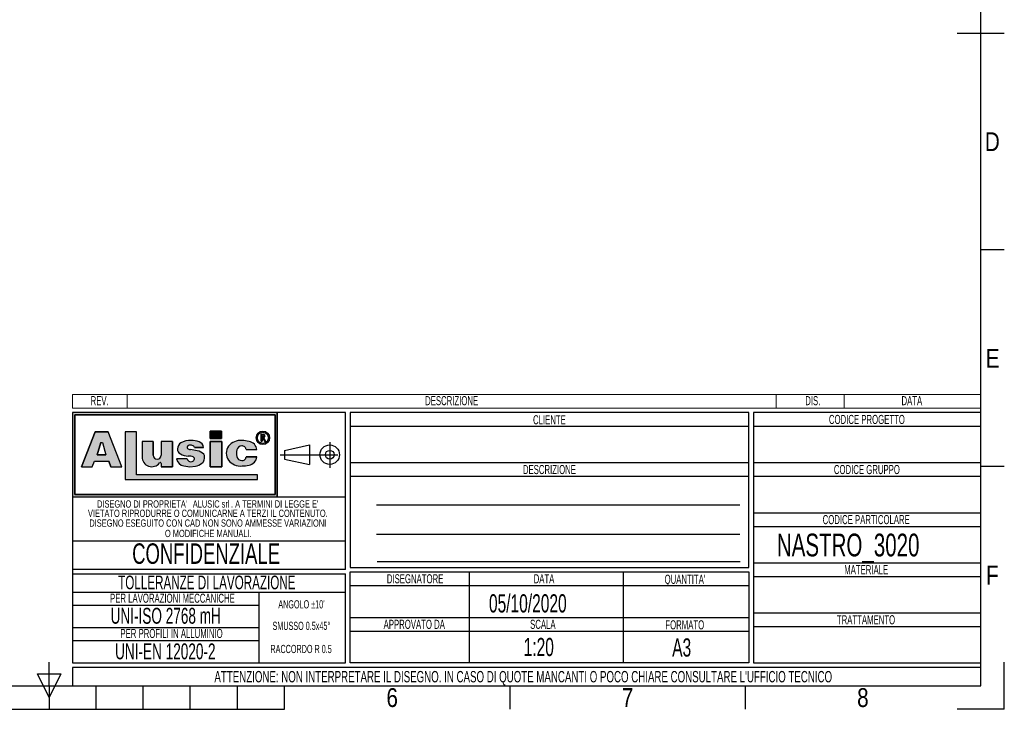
# Model space of a CAD drawing. Header units: millimetres. Extents: x 0 to 420, y 0 to 297.
# Tile 46 of 79: x 204 to 420, y 0 to 151. Entities that reach past the tile are written whole.
import ezdxf
from ezdxf.enums import TextEntityAlignment as Align

# ---------------------------------------------------------------- set-up
doc = ezdxf.new("R2010")
doc.units = ezdxf.units.MM
doc.linetypes.add('CENTERX2', pattern=[20.319999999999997, 12.7, -2.54, 2.54, -2.54])
doc.layers.add('CARTIGLIO', color=140, linetype='Continuous')
doc.styles.add('SLDTEXTSTYLE0', font='TXT', dxfattribs={"width": 0.6382978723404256})
doc.styles.add('SLDTEXTSTYLE1', font='TXT', dxfattribs={"width": 0.675})
doc.styles.add('SLDTEXTSTYLE2', font='TXT', dxfattribs={"width": 0.8214676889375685})

# ---------------------------------------------------------------- blocks, each defined once
blk = doc.blocks.new('SW_NOTE_0')
at = {"layer": 'CARTIGLIO', "color": 0, "insert": (1.968085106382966, 2.578135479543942), "char_height": 2, "attachment_point": 2, "style": 'SLDTEXTSTYLE0'}
blk.add_mtext('DIS.', dxfattribs=at)
blk = doc.blocks.new('SW_NOTE_0_1')
at = {"layer": 'CARTIGLIO', "color": 0, "insert": (7.101063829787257, 2.578135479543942), "char_height": 2, "attachment_point": 2, "style": 'SLDTEXTSTYLE0'}
blk.add_mtext('DESCRIZIONE', dxfattribs=at)
blk = doc.blocks.new('SW_NOTE_0_2')
at = {"layer": 'CARTIGLIO', "color": 0, "insert": (2.845744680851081, 2.578135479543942), "char_height": 2, "attachment_point": 2, "style": 'SLDTEXTSTYLE0'}
blk.add_mtext('DATA', dxfattribs=at)
blk = doc.blocks.new('SW_NOTE_0_3')
at = {"layer": 'CARTIGLIO', "color": 0, "insert": (2.34042553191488, 2.578135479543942), "char_height": 2, "attachment_point": 2, "style": 'SLDTEXTSTYLE0'}
blk.add_mtext('REV.', dxfattribs=at)
blk = doc.blocks.new('SW_NOTE_0_4')
at = {"layer": 'CARTIGLIO', "color": 0, "insert": (14.05585106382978, 4.511737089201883), "char_height": 3.5, "attachment_point": 2, "style": 'SLDTEXTSTYLE0'}
blk.add_mtext('UNI-EN 12020-2', dxfattribs=at)
blk = doc.blocks.new('SW_NOTE_0_5')
at = {"layer": 'CARTIGLIO', "color": 0, "insert": (13.85638297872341, 2.578135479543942), "char_height": 2, "attachment_point": 2, "style": 'SLDTEXTSTYLE0'}
blk.add_mtext('PER PROFILI IN ALLUMINIO', dxfattribs=at)
blk = doc.blocks.new('SW_NOTE_0_6')
at = {"layer": 'CARTIGLIO', "color": 0, "insert": (15.68484042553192, 4.511737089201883), "char_height": 3.5, "attachment_point": 2, "style": 'SLDTEXTSTYLE0'}
blk.add_mtext('UNI-ISO 2768 mH', dxfattribs=at)
blk = doc.blocks.new('SW_NOTE_0_7')
at = {"layer": 'CARTIGLIO', "color": 0, "insert": (18.30319148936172, 2.578135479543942), "char_height": 2, "attachment_point": 2, "style": 'SLDTEXTSTYLE0'}
blk.add_mtext('PER LAVORAZIONI MECCANICHE', dxfattribs=at)
blk = doc.blocks.new('SW_NOTE_0_8')
at = {"layer": 'CARTIGLIO', "color": 0, "insert": (8.569148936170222, 2.320321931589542), "char_height": 1.8, "attachment_point": 2, "style": 'SLDTEXTSTYLE0'}
blk.add_mtext('RACCORDO R 0.5', dxfattribs=at)
blk = doc.blocks.new('SW_NOTE_0_9')
at = {"layer": 'CARTIGLIO', "color": 0, "char_height": 1.6, "attachment_point": 2, "style": 'SLDTEXTSTYLE0'}
for s, insert in [('ALUSIC srl', (25.45120500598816, 2.062508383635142)), ("DISEGNO DI PROPRIETA'", (10.27659574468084, 2.062508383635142)), (". A TERMINI DI LEGGE E'", (39.41078027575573, 2.062508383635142))]:
    blk.add_mtext(s, dxfattribs=dict(at, insert=insert))
blk = doc.blocks.new('SW_NOTE_0_10')
at = {"layer": 'CARTIGLIO', "color": 0, "insert": (10.40425531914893, 2.062508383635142), "char_height": 1.6, "attachment_point": 2, "style": 'SLDTEXTSTYLE0'}
blk.add_mtext('O MODIFICHE MANUALI.', dxfattribs=at)
blk = doc.blocks.new('SW_NOTE_0_11')
at = {"layer": 'CARTIGLIO', "color": 0, "insert": (7.587765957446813, 2.320321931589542), "char_height": 1.8, "attachment_point": 2, "style": 'SLDTEXTSTYLE0'}
blk.add_mtext('SMUSSO 0.5x45°', dxfattribs=at)
blk = doc.blocks.new('SW_NOTE_0_12')
at = {"layer": 'CARTIGLIO', "color": 0, "insert": (27.3404255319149, 2.062508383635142), "char_height": 1.6, "attachment_point": 2, "style": 'SLDTEXTSTYLE0'}
blk.add_mtext('VIETATO RIPRODURRE O COMUNICARNE A TERZI IL CONTENUTO.', dxfattribs=at)
blk = doc.blocks.new('SW_NOTE_0_13')
at = {"layer": 'CARTIGLIO', "color": 0, "insert": (28.04255319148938, 2.062508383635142), "char_height": 1.6, "attachment_point": 2, "style": 'SLDTEXTSTYLE0'}
blk.add_mtext('DISEGNO ESEGUITO CON CAD NON SONO AMMESSE VARIAZIONI', dxfattribs=at)
blk = doc.blocks.new('SW_NOTE_0_14')
at = {"layer": 'CARTIGLIO', "color": 0, "insert": (21.07265624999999, 5.800804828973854), "char_height": 4.500000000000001, "attachment_point": 2, "style": 'SLDTEXTSTYLE1'}
blk.add_mtext('CONFIDENZIALE', dxfattribs=at)
blk = doc.blocks.new('SW_NOTE_0_15')
at = {"layer": 'CARTIGLIO', "color": 0, "insert": (23.93617021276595, 3.867203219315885), "char_height": 3, "attachment_point": 2, "style": 'SLDTEXTSTYLE0'}
blk.add_mtext('TOLLERANZE DI LAVORAZIONE', dxfattribs=at)
blk = doc.blocks.new('SW_NOTE_0_16')
at = {"layer": 'CARTIGLIO', "color": 0, "insert": (6.67819148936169, 2.320321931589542), "char_height": 1.8, "attachment_point": 2, "style": 'SLDTEXTSTYLE0'}
blk.add_mtext("ANGOLO ±10'", dxfattribs=at)
blk = doc.blocks.new('SW_NOTE_0_17')
at = {"layer": 'CARTIGLIO', "color": 0, "insert": (10.69148936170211, 2.578135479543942), "char_height": 2, "attachment_point": 2, "style": 'SLDTEXTSTYLE0'}
blk.add_mtext('CODICE PROGETTO', dxfattribs=at)
blk = doc.blocks.new('SW_NOTE_0_18')
at = {"layer": 'CARTIGLIO', "color": 0, "insert": (9.547872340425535, 2.578135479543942), "char_height": 2, "attachment_point": 2, "style": 'SLDTEXTSTYLE0'}
blk.add_mtext('CODICE GRUPPO', dxfattribs=at)
blk = doc.blocks.new('SW_NOTE_0_19')
at = {"layer": 'CARTIGLIO', "color": 0, "insert": (12.15425531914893, 2.578135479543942), "char_height": 2, "attachment_point": 2, "style": 'SLDTEXTSTYLE0'}
blk.add_mtext('CODICE PARTICOLARE', dxfattribs=at)
blk = doc.blocks.new('SW_NOTE_0_20')
at = {"layer": 'CARTIGLIO', "color": 0, "insert": (5.691489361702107, 2.578135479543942), "char_height": 2, "attachment_point": 2, "style": 'SLDTEXTSTYLE0'}
blk.add_mtext('MATERIALE', dxfattribs=at)
blk = doc.blocks.new('SW_NOTE_0_21')
at = {"layer": 'CARTIGLIO', "color": 0, "insert": (4.228723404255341, 2.578135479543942), "char_height": 2, "attachment_point": 2, "style": 'SLDTEXTSTYLE0'}
blk.add_mtext('CLIENTE', dxfattribs=at)
blk = doc.blocks.new('SW_NOTE_0_22')
at = {"layer": 'CARTIGLIO', "color": 0, "insert": (7.101063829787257, 2.578135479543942), "char_height": 2, "attachment_point": 2, "style": 'SLDTEXTSTYLE0'}
blk.add_mtext('DESCRIZIONE', dxfattribs=at)
blk = doc.blocks.new('SW_NOTE_0_23')
at = {"layer": 'CARTIGLIO', "color": 0, "insert": (5.558510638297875, 2.578135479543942), "char_height": 2, "attachment_point": 2, "style": 'SLDTEXTSTYLE0'}
blk.add_mtext("QUANTITA'", dxfattribs=at)
blk = doc.blocks.new('SW_NOTE_0_24')
at = {"layer": 'CARTIGLIO', "color": 0, "insert": (2.845744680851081, 2.578135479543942), "char_height": 2, "attachment_point": 2, "style": 'SLDTEXTSTYLE0'}
blk.add_mtext('DATA', dxfattribs=at)
blk = doc.blocks.new('SW_NOTE_0_25')
at = {"layer": 'CARTIGLIO', "color": 0, "insert": (7.606382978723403, 2.578135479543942), "char_height": 2, "attachment_point": 2, "style": 'SLDTEXTSTYLE0'}
blk.add_mtext('DISEGNATORE', dxfattribs=at)
blk = doc.blocks.new('SW_NOTE_0_26')
at = {"layer": 'CARTIGLIO', "color": 0, "insert": (5.398936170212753, 2.578135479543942), "char_height": 2, "attachment_point": 2, "style": 'SLDTEXTSTYLE0'}
blk.add_mtext('FORMATO', dxfattribs=at)
blk = doc.blocks.new('SW_NOTE_0_27')
at = {"layer": 'CARTIGLIO', "color": 0, "insert": (8.670212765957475, 2.578135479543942), "char_height": 2, "attachment_point": 2, "style": 'SLDTEXTSTYLE0'}
blk.add_mtext('APPROVATO DA', dxfattribs=at)
blk = doc.blocks.new('SW_NOTE_0_28')
at = {"layer": 'CARTIGLIO', "color": 0, "insert": (3.510638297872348, 2.578135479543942), "char_height": 2, "attachment_point": 2, "style": 'SLDTEXTSTYLE0'}
blk.add_mtext('SCALA', dxfattribs=at)
blk = doc.blocks.new('SW_NOTE_0_29')
at = {"layer": 'CARTIGLIO', "color": 0, "insert": (85.40558510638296, 3.222669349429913), "char_height": 2.5, "attachment_point": 2, "style": 'SLDTEXTSTYLE0'}
blk.add_mtext("ATTENZIONE: NON INTERPRETARE IL DISEGNO. IN CASO DI QUOTE MANCANTI O POCO CHIARE CONSULTARE L'UFFICIO TECNICO", dxfattribs=at)
blk = doc.blocks.new('SW_NOTE_0_30')
at = {"layer": 'CARTIGLIO', "color": 0, "insert": (7.526595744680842, 2.578135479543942), "char_height": 2, "attachment_point": 2, "style": 'SLDTEXTSTYLE0'}
blk.add_mtext('TRATTAMENTO', dxfattribs=at)
blk = doc.blocks.new('Cartiglio ALUSIC particolari STD')
at = {"layer": 'CARTIGLIO'}
h = blk.add_hatch(color=256, dxfattribs=at)
h.paths.add_polyline_path([(175.6752307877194, 247.7132947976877), (175.6752307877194, 229.2132947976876), (220.6752307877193, 229.2132947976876), (220.6752307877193, 247.7132947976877)], flags=0)
h.paths.add_polyline_path([(176.1752307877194, 229.7132947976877), (176.1752307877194, 247.2132947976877), (220.1752307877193, 247.2132947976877), (220.1752307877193, 229.7132947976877)], flags=0)
h = blk.add_hatch(color=256, dxfattribs=at)
h.paths.add_polyline_path([(179.9963944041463, 235.8207167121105), (180.465276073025, 237.0349162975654), (183.6345063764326, 237.0349162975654), (184.103388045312, 235.8207167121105), (186.455199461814, 235.8207167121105), (183.4874420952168, 243.5059174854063), (180.6123403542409, 243.5059174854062), (177.6445829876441, 235.8207167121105)], flags=0)
h.paths.add_polyline_path([(181.1002992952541, 238.4359343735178), (181.8750070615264, 241.1689926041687), (182.2247753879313, 241.1689926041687), (182.9994831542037, 238.4359343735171)], flags=0)
for points in [[(189.726070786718, 243.5099477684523), (187.2568362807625, 243.5099477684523), (187.2568362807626, 232.9839336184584), (216.346566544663, 232.9839336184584), (216.346566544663, 234.0739837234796), (189.726070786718, 234.0739837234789)], [(205.9157645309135, 243.6451419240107), (205.9157645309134, 242.0388308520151), (208.4026610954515, 242.0388308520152), (208.4026610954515, 243.6451419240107)], [(208.4880238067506, 241.3950893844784), (205.9157645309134, 241.3950893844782), (205.9157645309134, 235.8207167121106), (208.4880238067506, 235.8207167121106)]]:
    blk.add_hatch(color=256, dxfattribs=at).paths.add_polyline_path(points, flags=0)
h = blk.add_hatch(color=256, dxfattribs=at)
edge = h.paths.add_edge_path(flags=0)
edge.add_arc((217.4963133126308, 242.1652733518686), 1.479868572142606, 0, 360)
edge = h.paths.add_edge_path(flags=0)
edge.add_arc((217.4963133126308, 242.1652733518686), 1.214864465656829, 0, 360)
h = blk.add_hatch(color=256, dxfattribs=at)
edge = h.paths.add_edge_path(flags=0)
edge.add_arc((217.5944506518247, 242.5818626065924), 0.3723980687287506, 277.1406326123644, 450.0000000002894)
edge.add_line((217.5944506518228, 242.9542606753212), (217.1543350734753, 242.9542606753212))
edge.add_line((217.1543350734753, 242.9542606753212), (217.1543350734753, 241.4023140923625))
edge.add_line((217.1543350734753, 241.4023140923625), (217.3097420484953, 241.4023140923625))
edge.add_line((217.3097420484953, 241.4023140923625), (217.3097420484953, 242.2094645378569))
edge.add_line((217.3097420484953, 242.2094645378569), (217.4681345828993, 242.2094645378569))
edge.add_line((217.4681345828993, 242.2094645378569), (217.8753428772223, 241.4023140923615))
edge.add_line((217.8753428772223, 241.4023140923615), (218.0494071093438, 241.4023140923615))
edge.add_line((218.0494071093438, 241.4023140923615), (217.6407416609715, 242.212352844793))
edge = h.paths.add_edge_path(flags=0)
edge.add_line((217.3097420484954, 242.7988537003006), (217.5944506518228, 242.7988537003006))
edge.add_arc((217.5944506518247, 242.5818626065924), 0.2169910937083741, -90.00000000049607, 90.00000000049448, ccw=False)
edge.add_line((217.5944506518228, 242.3648715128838), (217.3097420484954, 242.3648715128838))
edge.add_line((217.3097420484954, 242.3648715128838), (217.3097420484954, 242.7988537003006))
h = blk.add_hatch(color=256, dxfattribs=at)
edge = h.paths.add_edge_path(flags=0)
edge.add_arc((194.2619790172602, 238.3328699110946), 0.8721260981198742, 180, 360, ccw=False)
edge.add_line((193.3898529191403, 238.3328699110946), (193.3898529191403, 241.3950893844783))
edge.add_line((193.3898529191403, 241.3950893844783), (190.9285191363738, 241.3950893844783))
edge.add_line((190.9285191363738, 241.3950893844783), (190.9285191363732, 237.9783312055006))
edge.add_arc((193.0861336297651, 237.9783312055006), 2.157614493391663, 180, 321.9680973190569)
edge.add_arc((194.9391651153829, 236.5289220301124), 0.1949400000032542, 3.751097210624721e-10, 141.9680973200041, ccw=False)
edge.add_line((195.1341051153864, 236.5289220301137), (195.1341051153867, 235.8207167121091))
edge.add_line((195.1341051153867, 235.8207167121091), (197.6148195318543, 235.8207167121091))
edge.add_line((197.6148195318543, 235.8207167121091), (197.6148195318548, 241.3950893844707))
edge.add_line((197.6148195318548, 241.3950893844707), (195.1341051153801, 241.3950893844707))
edge.add_line((195.1341051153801, 241.3950893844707), (195.1341051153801, 238.3328699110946))
h = blk.add_hatch(color=256, dxfattribs=at)
edge = h.paths.add_edge_path(flags=0)
edge.add_line((201.4260816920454, 235.8017439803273), (202.6657446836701, 235.9456470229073))
edge.add_arc((202.329266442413, 238.631519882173), 2.706867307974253, 277.1406456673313, 311.0032214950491)
edge.add_arc((203.4500368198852, 237.5679483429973), 1.178212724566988, 303.7868133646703, 347.8980612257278)
edge.add_arc((202.7591436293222, 237.8600682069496), 1.920162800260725, 343.693523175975, 381.4193527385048)
edge.add_arc((202.6211329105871, 236.5671389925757), 2.77207698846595, 46.00269433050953, 81.2509677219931)
edge.add_arc((194.8645641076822, 197.2610710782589), 42.83386613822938, 78.993004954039, 81.01866969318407)
edge.add_arc((201.791685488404, 241.2254031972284), 1.672976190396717, 238.7770991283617, 261.74465207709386, ccw=False)
edge.add_arc((201.2153024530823, 240.0677304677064), 0.3988810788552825, 114.64010585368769, 223.1865854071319, ccw=False)
edge.add_arc((201.6334056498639, 239.1857459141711), 1.374925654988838, 90.51660503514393, 115.1534325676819, ccw=False)
edge.add_arc((201.6831021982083, 239.5760411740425), 0.986530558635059, 50.694882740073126, 93.60864602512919, ccw=False)
edge.add_arc((201.9697940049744, 239.9445101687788), 0.519939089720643, 14.547573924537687, 49.4198797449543, ccw=False)
edge.add_line((202.4730635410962, 240.0751104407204), (204.4675927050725, 240.0751104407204))
edge.add_arc((203.0576035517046, 239.9357336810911), 1.416861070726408, 5.64532107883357, 71.38339334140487)
edge.add_arc((201.7960014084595, 236.355567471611), 5.212710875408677, 70.80435731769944, 90.86664277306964)
edge.add_arc((201.3918249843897, 237.7332340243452), 3.848224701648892, 85.15036290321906, 119.91204055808)
edge.add_arc((200.4630711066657, 239.596929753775), 1.774008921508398, 123.9309471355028, 174.9914571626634)
edge.add_arc((199.7112523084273, 239.6370426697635), 1.021881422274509, 173.5516105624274, 249.3813116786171)
edge.add_arc((201.1522143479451, 241.6000363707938), 3.430150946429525, 238.332046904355, 269.1908231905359)
edge.add_arc((201.2712411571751, 236.022650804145), 2.154096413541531, 64.99796384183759, 94.45891481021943, ccw=False)
edge.add_arc((202.0592687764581, 237.5956085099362), 0.398545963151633, -35.58612148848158, 72.11412463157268, ccw=False)
edge.add_arc((201.6903477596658, 237.6535955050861), 0.7512299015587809, 245.201083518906, 337.29941344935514, ccw=False)
edge.add_arc((201.6384661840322, 237.7297070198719), 0.8024620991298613, 192.55915917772, 250.8523518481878, ccw=False)
edge.add_line((200.8552053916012, 237.5552136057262), (198.4723136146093, 237.5552136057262))
edge.add_arc((200.5696156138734, 238.1164948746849), 2.1711085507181, 194.982434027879, 258.3364147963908)
edge.add_line((200.1306936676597, 235.9902164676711), (201.4260816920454, 235.8017439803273))
h = blk.add_hatch(color=256, dxfattribs=at)
edge = h.paths.add_edge_path(flags=0)
edge.add_arc((212.8489752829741, 238.2774034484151), 1.095489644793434, 191.1589777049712, 269.92854925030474, ccw=False)
edge.add_arc((213.9973597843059, 238.7808861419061), 2.335462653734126, 162.1599290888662, 197.8400709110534, ccw=False)
edge.add_arc((212.8489752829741, 239.284368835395), 1.095489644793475, 90.0714507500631, 168.8410222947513, ccw=False)
edge.add_arc((212.9558587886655, 239.5292842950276), 0.8574339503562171, 2.5666577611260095, 97.25285314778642, ccw=False)
edge.add_line((213.8124325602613, 239.5676816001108), (216.1889448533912, 239.5676816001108))
edge.add_arc((214.1254209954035, 239.3204036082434), 2.078287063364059, 6.833333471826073, 81.00039250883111)
edge.add_arc((213.0403652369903, 236.4056797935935), 5.163706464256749, 74.15176759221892, 91.31975036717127)
edge.add_arc((212.577937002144, 238.1509364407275), 3.434301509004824, 84.2596919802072, 140.8312604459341)
edge.add_arc((212.2748599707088, 238.7808861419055), 2.817144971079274, 146.8823062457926, 213.1176937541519)
edge.add_arc((212.5779370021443, 239.4108358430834), 3.434301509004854, 219.1687395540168, 275.7403080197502)
edge.add_arc((213.0403652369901, 241.1560924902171), 5.163706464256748, 268.6802496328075, 285.8482324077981)
edge.add_arc((214.1254209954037, 238.2413686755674), 2.078287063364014, 278.9996074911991, 353.1666665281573)
edge.add_line((216.1889448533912, 237.9940906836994), (213.8124325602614, 237.9940906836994))
edge.add_arc((212.9558587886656, 238.0324879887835), 0.8574339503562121, 262.7471468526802, 357.4333422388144, ccw=False)
at = {"color": 161, "linetype": 'Continuous', "lineweight": 18}
for p, q in [((175.6752307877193, 248.7132947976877), (175.6752307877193, 251.7132947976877)), ((175.6752307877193, 251.7132947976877), (375.3252307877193, 251.7132947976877)), ((187.6752307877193, 251.7132947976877), (187.6752307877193, 248.7132947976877)), ((330.3252307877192, 251.7132947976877), (330.3252307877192, 248.7132947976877)), ((345.3252307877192, 251.7132947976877), (345.3252307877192, 248.7132947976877)), ((375.3252307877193, 248.7132947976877), (375.3252307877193, 251.7132947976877)), ((175.6752307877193, 248.7132947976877), (375.3252307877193, 248.7132947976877))]:
    blk.add_line(p, q, dxfattribs=at)
at = {"layer": 'CARTIGLIO'}
for p, q in [((175.6752307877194, 247.7132947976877), (175.6752307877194, 229.2132947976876)), ((175.6752307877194, 247.7132947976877), (175.6752307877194, 192.7132947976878)), ((235.6752307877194, 247.7132947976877), (175.6752307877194, 247.7132947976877)), ((220.6752307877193, 247.7132947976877), (175.6752307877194, 247.7132947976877)), ((175.6752307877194, 247.7132947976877), (175.6752307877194, 229.2132947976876)), ((175.6752307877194, 247.7132947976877), (175.6752307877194, 213.2641084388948)), ((176.1752307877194, 229.7132947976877), (176.1752307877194, 247.2132947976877)), ((176.1752307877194, 247.2132947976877), (176.1752307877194, 229.7132947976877)), ((176.1752307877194, 247.2132947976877), (220.1752307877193, 247.2132947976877)), ((220.1752307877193, 247.2132947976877), (176.1752307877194, 247.2132947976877)), ((220.1752307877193, 247.2132947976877), (220.1752307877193, 229.7132947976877)), ((220.1752307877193, 229.7132947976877), (220.1752307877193, 247.2132947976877)), ((220.6752307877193, 229.2132947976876), (220.6752307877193, 247.7132947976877)), ((220.6752307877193, 247.7132947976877), (220.6752307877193, 229.2132947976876)), ((235.6752307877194, 213.2641084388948), (235.6752307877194, 247.7132947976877)), ((324.3252307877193, 247.7132947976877), (236.6752307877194, 247.7132947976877)), ((236.6752307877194, 247.7132947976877), (236.6752307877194, 213.7132947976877)), ((324.3252307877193, 213.7132947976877), (324.3252307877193, 247.7132947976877)), ((375.3252307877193, 247.7132947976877), (325.3252307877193, 247.7132947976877)), ((325.3252307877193, 247.7132947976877), (325.3252307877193, 192.7132947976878)), ((375.3252307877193, 192.7132947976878), (375.3252307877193, 247.7132947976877)), ((236.6752307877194, 244.7132947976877), (324.3252307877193, 244.7132947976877)), ((325.3252307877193, 244.7132947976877), (375.3252307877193, 244.7132947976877)), ((180.6123403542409, 243.5059174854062), (177.6445829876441, 235.8207167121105)), ((177.6445829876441, 235.8207167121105), (180.6123403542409, 243.5059174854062)), ((183.4874420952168, 243.5059174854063), (180.6123403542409, 243.5059174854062)), ((180.6123403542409, 243.5059174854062), (183.4874420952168, 243.5059174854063)), ((186.455199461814, 235.8207167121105), (183.4874420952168, 243.5059174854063)), ((186.455199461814, 235.8207167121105), (183.4874420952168, 243.5059174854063)), ((189.726070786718, 243.5099477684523), (187.2568362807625, 243.5099477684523)), ((187.2568362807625, 243.5099477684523), (187.2568362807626, 232.9839336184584)), ((189.726070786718, 243.5099477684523), (187.2568362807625, 243.5099477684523)), ((187.2568362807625, 243.5099477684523), (187.2568362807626, 232.9839336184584)), ((189.726070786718, 234.0739837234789), (189.726070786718, 243.5099477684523)), ((189.726070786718, 234.0739837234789), (189.726070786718, 243.5099477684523)), ((208.4026610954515, 243.6451419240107), (205.9157645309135, 243.6451419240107)), ((205.9157645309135, 243.6451419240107), (205.9157645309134, 242.0388308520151)), ((205.9157645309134, 242.0388308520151), (205.9157645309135, 243.6451419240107)), ((205.9157645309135, 243.6451419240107), (208.4026610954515, 243.6451419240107)), ((208.4026610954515, 243.6451419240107), (208.4026610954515, 242.0388308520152)), ((208.4026610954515, 242.0388308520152), (208.4026610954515, 243.6451419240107)), ((217.1543350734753, 241.4023140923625), (217.1543350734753, 242.9542606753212)), ((217.1543350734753, 241.4023140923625), (217.1543350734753, 242.9542606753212)), ((217.1543350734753, 242.9542606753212), (217.5944506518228, 242.9542606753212)), ((217.1543350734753, 242.9542606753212), (217.5944506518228, 242.9542606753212)), ((217.3097420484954, 242.7988537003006), (217.5944506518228, 242.7988537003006)), ((217.3097420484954, 242.3648715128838), (217.3097420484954, 242.7988537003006)), ((217.3097420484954, 242.3648715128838), (217.3097420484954, 242.7988537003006)), ((217.3097420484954, 242.7988537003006), (217.5944506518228, 242.7988537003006)), ((181.1002992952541, 238.4359343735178), (181.8750070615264, 241.1689926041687)), ((181.8750070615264, 241.1689926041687), (181.1002992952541, 238.4359343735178)), ((181.8750070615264, 241.1689926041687), (182.2247753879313, 241.1689926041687)), ((181.8750070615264, 241.1689926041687), (182.2247753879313, 241.1689926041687)), ((182.2247753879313, 241.1689926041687), (182.9994831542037, 238.4359343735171)), ((182.2247753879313, 241.1689926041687), (182.9994831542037, 238.4359343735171)), ((190.9285191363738, 241.3950893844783), (190.9285191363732, 237.9783312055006)), ((193.3898529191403, 241.3950893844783), (190.9285191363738, 241.3950893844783)), ((193.3898529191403, 241.3950893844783), (190.9285191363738, 241.3950893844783)), ((190.9285191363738, 241.3950893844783), (190.9285191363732, 237.9783312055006)), ((193.3898529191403, 238.3328699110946), (193.3898529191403, 241.3950893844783)), ((193.3898529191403, 241.3950893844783), (193.3898529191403, 238.3328699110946)), ((197.6148195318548, 241.3950893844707), (195.1341051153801, 241.3950893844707)), ((195.1341051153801, 241.3950893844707), (195.1341051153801, 238.3328699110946)), ((195.1341051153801, 241.3950893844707), (195.1341051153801, 238.3328699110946)), ((197.6148195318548, 241.3950893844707), (195.1341051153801, 241.3950893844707)), ((197.6148195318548, 241.3950893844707), (197.6148195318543, 235.8207167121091)), ((197.6148195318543, 235.8207167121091), (197.6148195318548, 241.3950893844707)), ((205.9157645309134, 242.0388308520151), (208.4026610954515, 242.0388308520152)), ((208.4026610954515, 242.0388308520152), (205.9157645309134, 242.0388308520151)), ((208.4880238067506, 241.3950893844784), (205.9157645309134, 241.3950893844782)), ((205.9157645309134, 241.3950893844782), (205.9157645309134, 235.8207167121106)), ((205.9157645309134, 241.3950893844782), (208.4880238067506, 241.3950893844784)), ((205.9157645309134, 235.8207167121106), (205.9157645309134, 241.3950893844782)), ((208.4880238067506, 235.8207167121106), (208.4880238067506, 241.3950893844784)), ((208.4880238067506, 241.3950893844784), (208.4880238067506, 235.8207167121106)), ((217.1543350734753, 241.4023140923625), (217.3097420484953, 241.4023140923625)), ((217.3097420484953, 241.4023140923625), (217.1543350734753, 241.4023140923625)), ((217.3097420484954, 242.3648715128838), (217.5944506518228, 242.3648715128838)), ((217.5944506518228, 242.3648715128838), (217.3097420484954, 242.3648715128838)), ((217.3097420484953, 242.2094645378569), (217.3097420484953, 241.4023140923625)), ((217.3097420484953, 241.4023140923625), (217.3097420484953, 242.2094645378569)), ((217.4681345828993, 242.2094645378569), (217.3097420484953, 242.2094645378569)), ((217.3097420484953, 242.2094645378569), (217.4681345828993, 242.2094645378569)), ((217.8753428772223, 241.4023140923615), (217.4681345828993, 242.2094645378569)), ((217.4681345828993, 242.2094645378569), (217.8753428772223, 241.4023140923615)), ((217.6407416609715, 242.212352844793), (218.0494071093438, 241.4023140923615)), ((217.6407416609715, 242.212352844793), (218.0494071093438, 241.4023140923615)), ((217.8753428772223, 241.4023140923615), (218.0494071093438, 241.4023140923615)), ((218.0494071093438, 241.4023140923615), (217.8753428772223, 241.4023140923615)), ((222.2665680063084, 239.420334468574), (227.759141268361, 240.6015329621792)), ((227.759141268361, 240.6015329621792), (227.7591412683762, 236.3250566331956)), ((182.9994831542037, 238.4359343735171), (181.1002992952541, 238.4359343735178)), ((181.1002992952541, 238.4359343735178), (182.9994831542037, 238.4359343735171)), ((202.4730635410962, 240.0751104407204), (204.4675927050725, 240.0751104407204)), ((204.4675927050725, 240.0751104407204), (202.4730635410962, 240.0751104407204)), ((213.8124325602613, 239.5676816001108), (216.1889448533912, 239.5676816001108)), ((213.8124325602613, 239.5676816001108), (216.1889448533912, 239.5676816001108)), ((222.2665680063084, 239.420334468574), (222.2665680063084, 237.5062551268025)), ((179.9963944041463, 235.8207167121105), (180.465276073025, 237.0349162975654)), ((179.9963944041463, 235.8207167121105), (180.465276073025, 237.0349162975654)), ((180.465276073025, 237.0349162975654), (183.6345063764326, 237.0349162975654)), ((180.465276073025, 237.0349162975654), (183.6345063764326, 237.0349162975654)), ((184.103388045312, 235.8207167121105), (183.6345063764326, 237.0349162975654)), ((183.6345063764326, 237.0349162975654), (184.103388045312, 235.8207167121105)), ((195.1341051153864, 236.5289220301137), (195.1341051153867, 235.8207167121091)), ((195.1341051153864, 236.5289220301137), (195.1341051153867, 235.8207167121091)), ((200.8552053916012, 237.5552136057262), (198.4723136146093, 237.5552136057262)), ((200.8552053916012, 237.5552136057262), (198.4723136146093, 237.5552136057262)), ((200.1306936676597, 235.9902164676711), (201.4260816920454, 235.8017439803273)), ((200.1306936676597, 235.9902164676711), (201.4260816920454, 235.8017439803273)), ((216.1889448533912, 237.9940906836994), (213.8124325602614, 237.9940906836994)), ((213.8124325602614, 237.9940906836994), (216.1889448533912, 237.9940906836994)), ((222.2665680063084, 237.5062551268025), (227.7591412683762, 236.3250566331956)), ((236.6752307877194, 236.7132947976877), (324.3252307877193, 236.7132947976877)), ((325.3252307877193, 236.7132947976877), (375.3252307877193, 236.7132947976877)), ((177.6445829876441, 235.8207167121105), (179.9963944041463, 235.8207167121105)), ((177.6445829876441, 235.8207167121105), (179.9963944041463, 235.8207167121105)), ((184.103388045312, 235.8207167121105), (186.455199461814, 235.8207167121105)), ((184.103388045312, 235.8207167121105), (186.455199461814, 235.8207167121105)), ((216.346566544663, 234.0739837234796), (189.726070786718, 234.0739837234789)), ((216.346566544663, 234.0739837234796), (189.726070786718, 234.0739837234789)), ((195.1341051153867, 235.8207167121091), (197.6148195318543, 235.8207167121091)), ((197.6148195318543, 235.8207167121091), (195.1341051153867, 235.8207167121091)), ((201.4260816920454, 235.8017439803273), (202.6657446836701, 235.9456470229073)), ((201.4260816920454, 235.8017439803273), (202.6657446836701, 235.9456470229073)), ((205.9157645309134, 235.8207167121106), (208.4880238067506, 235.8207167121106)), ((208.4880238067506, 235.8207167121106), (205.9157645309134, 235.8207167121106)), ((216.346566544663, 232.9839336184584), (216.346566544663, 234.0739837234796)), ((216.346566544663, 232.9839336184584), (216.346566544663, 234.0739837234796)), ((187.2568362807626, 232.9839336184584), (216.346566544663, 232.9839336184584)), ((187.2568362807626, 232.9839336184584), (216.346566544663, 232.9839336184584)), ((236.6752307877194, 233.7132947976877), (324.3252307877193, 233.7132947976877)), ((325.3252307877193, 233.7132947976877), (375.3252307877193, 233.7132947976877)), ((220.1752307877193, 229.7132947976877), (176.1752307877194, 229.7132947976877)), ((176.1752307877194, 229.7132947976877), (220.1752307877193, 229.7132947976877)), ((175.6752307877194, 229.2132947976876), (220.6752307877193, 229.2132947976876)), ((175.6752307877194, 229.2132947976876), (235.6752307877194, 229.2132947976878)), ((322.3252307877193, 227.3799614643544), (242.5002307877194, 227.3799614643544)), ((325.3252307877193, 225.7132947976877), (375.3252307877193, 225.7132947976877)), ((242.5002307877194, 221.0217416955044), (322.3252307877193, 221.0217416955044)), ((325.3252307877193, 222.7132947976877), (375.3252307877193, 222.7132947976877)), ((235.6752307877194, 219.4779138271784), (175.6752307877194, 219.4779138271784)), ((242.6228336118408, 215.0313303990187), (322.4478336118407, 215.0313303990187)), ((325.3252307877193, 214.7132947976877), (375.3252307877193, 214.7132947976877)), ((235.6752307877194, 213.2641084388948), (175.6752307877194, 213.2641084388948)), ((175.6752307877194, 212.2641084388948), (235.6752307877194, 212.2641084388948)), ((175.6752307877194, 212.2641084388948), (175.6752307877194, 192.7132947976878)), ((235.6752307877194, 192.7132947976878), (235.6752307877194, 212.2641084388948)), ((236.6752307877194, 213.7132947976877), (324.3252307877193, 213.7132947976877)), ((236.6752307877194, 212.7132947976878), (324.3252307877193, 212.7132947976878)), ((236.6752307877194, 192.7132947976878), (236.6752307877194, 212.7132947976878)), ((262.8472277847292, 212.7132947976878), (262.8472277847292, 192.7132947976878)), ((296.6722277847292, 212.7132947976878), (296.6722277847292, 192.7132947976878)), ((324.3252307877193, 212.7132947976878), (324.3252307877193, 192.7132947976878)), ((325.3252307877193, 211.7132947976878), (375.3252307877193, 211.7132947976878)), ((235.6612716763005, 208.2042541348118), (175.6612716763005, 208.2042541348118)), ((216.684767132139, 192.7132947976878), (216.684767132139, 208.2042541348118)), ((236.6752307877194, 209.7132947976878), (324.3252307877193, 209.7132947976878)), ((175.6752307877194, 205.3858848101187), (216.684767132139, 205.3858848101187)), ((325.3252307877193, 203.7132947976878), (375.3252307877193, 203.7132947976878)), ((236.6752307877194, 202.7132947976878), (324.3252307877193, 202.7132947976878)), ((216.684767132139, 200.4587744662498), (175.6752307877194, 200.4587744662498)), ((236.6752307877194, 199.7132947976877), (324.3252307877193, 199.7132947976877)), ((325.3252307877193, 200.7132947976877), (375.3252307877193, 200.7132947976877)), ((175.6891898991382, 197.6792182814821), (216.6987262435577, 197.6792182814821)), ((175.6752307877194, 192.7132947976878), (235.6752307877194, 192.7132947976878)), ((324.3252307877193, 192.7132947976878), (236.6752307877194, 192.7132947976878)), ((325.3252307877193, 192.7132947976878), (375.3252307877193, 192.7132947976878)), ((375.3252307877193, 191.7132947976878), (175.6752307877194, 191.7132947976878)), ((175.6752307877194, 191.7132947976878), (175.6752307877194, 187.7132947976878)), ((375.3252307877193, 187.7132947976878), (375.3252307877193, 191.7132947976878)), ((175.6752307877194, 187.7132947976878), (375.3252307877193, 187.7132947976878))]:
    blk.add_line(p, q, dxfattribs=at)
at = {"layer": 'CARTIGLIO', "linetype": 'CENTERX2'}
for p, q in [((232.1939749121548, 241.2151324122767), (232.1939749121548, 235.5497603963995)), ((221.2625504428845, 238.4632947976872), (235.0879111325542, 238.4632947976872))]:
    blk.add_line(p, q, dxfattribs=at)
at = {"layer": 'CARTIGLIO', "linetype": 'Continuous'}
blk.add_line((175.6736628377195, 187.7132947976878), (375.3252307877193, 187.7132947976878), dxfattribs=at)
at = {"layer": 'CARTIGLIO'}
for centre, radius in [((217.4963133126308, 242.1652733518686), 1.479868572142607), ((217.4963133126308, 242.1652733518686), 1.479868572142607), ((217.4963133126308, 242.1652733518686), 1.214864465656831), ((217.4963133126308, 242.1652733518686), 1.214864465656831), ((232.1939749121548, 238.4632947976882), 2.138238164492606), ((232.1939749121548, 238.4632947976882), 0.9570396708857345)]:
    blk.add_circle(centre, radius, dxfattribs=at)
for centre, radius, start, end in [((217.5944506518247, 242.5818626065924), 0.3723980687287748, 277.1406326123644, 90.00000000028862), ((217.5944506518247, 242.5818626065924), 0.3723980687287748, 277.1406326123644, 90.00000000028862), ((217.5944506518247, 242.5818626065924), 0.2169910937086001, 269.9999999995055, 90.00000000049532), ((217.5944506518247, 242.5818626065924), 0.2169910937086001, 269.9999999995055, 90.00000000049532), ((200.4630711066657, 239.596929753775), 1.774008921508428, 123.9309471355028, 174.9914571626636), ((200.4630711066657, 239.596929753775), 1.774008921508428, 123.9309471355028, 174.9914571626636), ((201.3918249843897, 237.7332340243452), 3.848224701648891, 85.15036290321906, 119.91204055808), ((201.3918249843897, 237.7332340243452), 3.848224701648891, 85.15036290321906, 119.91204055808), ((201.2153024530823, 240.0677304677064), 0.3988810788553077, 114.6401058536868, 223.1865854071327), ((201.2153024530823, 240.0677304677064), 0.3988810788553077, 114.6401058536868, 223.1865854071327), ((201.6334056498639, 239.1857459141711), 1.374925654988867, 90.51660503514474, 115.1534325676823), ((201.6334056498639, 239.1857459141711), 1.374925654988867, 90.51660503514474, 115.1534325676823), ((201.6831021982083, 239.5760411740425), 0.9865305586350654, 50.69488274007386, 93.60864602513), ((201.6831021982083, 239.5760411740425), 0.9865305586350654, 50.69488274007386, 93.60864602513), ((201.7960014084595, 236.355567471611), 5.212710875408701, 70.80435731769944, 90.86664277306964), ((201.7960014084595, 236.355567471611), 5.212710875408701, 70.80435731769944, 90.86664277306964), ((201.9697940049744, 239.9445101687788), 0.5199390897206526, 14.54757392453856, 49.41987974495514), ((201.9697940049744, 239.9445101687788), 0.5199390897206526, 14.54757392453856, 49.41987974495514), ((203.0576035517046, 239.9357336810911), 1.416861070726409, 5.64532107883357, 71.38339334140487), ((203.0576035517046, 239.9357336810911), 1.416861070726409, 5.64532107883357, 71.38339334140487), ((212.2748599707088, 238.7808861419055), 2.81714497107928, 146.8823062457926, 213.1176937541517), ((212.2748599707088, 238.7808861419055), 2.81714497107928, 146.8823062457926, 213.1176937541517), ((212.577937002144, 238.1509364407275), 3.434301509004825, 84.2596919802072, 140.8312604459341), ((212.577937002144, 238.1509364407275), 3.434301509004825, 84.2596919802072, 140.8312604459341), ((212.8489752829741, 239.284368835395), 1.09548964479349, 90.07145075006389, 168.8410222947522), ((212.8489752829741, 239.284368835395), 1.09548964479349, 90.07145075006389, 168.8410222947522), ((212.9558587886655, 239.5292842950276), 0.8574339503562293, 2.566657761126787, 97.25285314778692), ((212.9558587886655, 239.5292842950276), 0.8574339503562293, 2.566657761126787, 97.25285314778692), ((213.0403652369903, 236.4056797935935), 5.163706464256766, 74.15176759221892, 91.31975036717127), ((213.0403652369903, 236.4056797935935), 5.163706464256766, 74.15176759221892, 91.31975036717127), ((214.1254209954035, 239.3204036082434), 2.078287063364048, 6.833333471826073, 81.00039250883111), ((214.1254209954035, 239.3204036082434), 2.078287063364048, 6.833333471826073, 81.00039250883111), ((194.2619790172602, 238.3328699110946), 0.872126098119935, 180, 0), ((194.2619790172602, 238.3328699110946), 0.872126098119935, 180, 0), ((199.7112523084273, 239.6370426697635), 1.021881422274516, 173.5516105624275, 249.381311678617), ((199.7112523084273, 239.6370426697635), 1.021881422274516, 173.5516105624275, 249.381311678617), ((201.1522143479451, 241.6000363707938), 3.430150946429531, 238.332046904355, 269.1908231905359), ((201.1522143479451, 241.6000363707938), 3.430150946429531, 238.332046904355, 269.1908231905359), ((201.791685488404, 241.2254031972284), 1.672976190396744, 238.7770991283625, 261.7446520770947), ((201.791685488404, 241.2254031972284), 1.672976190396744, 238.7770991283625, 261.7446520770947), ((201.2712411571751, 236.022650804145), 2.154096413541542, 64.99796384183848, 94.45891481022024), ((201.2712411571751, 236.022650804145), 2.154096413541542, 64.99796384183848, 94.45891481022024), ((194.8645641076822, 197.2610710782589), 42.8338661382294, 78.993004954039, 81.01866969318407), ((194.8645641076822, 197.2610710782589), 42.8338661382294, 78.993004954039, 81.01866969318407), ((202.6211329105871, 236.5671389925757), 2.772076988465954, 46.00269433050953, 81.2509677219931), ((202.6211329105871, 236.5671389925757), 2.772076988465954, 46.00269433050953, 81.2509677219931), ((202.7591436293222, 237.8600682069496), 1.920162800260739, 343.6935231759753, 21.41935273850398), ((202.7591436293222, 237.8600682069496), 1.920162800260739, 343.6935231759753, 21.41935273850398), ((213.9973597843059, 238.7808861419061), 2.335462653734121, 162.159929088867, 197.8400709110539), ((213.9973597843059, 238.7808861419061), 2.335462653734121, 162.159929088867, 197.8400709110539), ((193.0861336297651, 237.9783312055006), 2.157614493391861, 180, 321.9680973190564), ((193.0861336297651, 237.9783312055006), 2.157614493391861, 180, 321.9680973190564), ((194.9391651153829, 236.5289220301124), 0.1949400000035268, 3.759104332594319e-10, 141.9680973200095), ((194.9391651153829, 236.5289220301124), 0.1949400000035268, 3.759104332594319e-10, 141.9680973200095), ((200.5696156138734, 238.1164948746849), 2.171108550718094, 194.982434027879, 258.3364147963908), ((200.5696156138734, 238.1164948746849), 2.171108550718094, 194.982434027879, 258.3364147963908), ((201.6384661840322, 237.7297070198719), 0.8024620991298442, 192.5591591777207, 250.8523518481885), ((201.6384661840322, 237.7297070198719), 0.8024620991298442, 192.5591591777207, 250.8523518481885), ((201.6903477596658, 237.6535955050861), 0.7512299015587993, 245.2010835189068, 337.299413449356), ((201.6903477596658, 237.6535955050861), 0.7512299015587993, 245.2010835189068, 337.299413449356), ((202.0592687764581, 237.5956085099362), 0.3985459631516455, 324.4138785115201, 72.11412463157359), ((202.0592687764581, 237.5956085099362), 0.3985459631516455, 324.4138785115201, 72.11412463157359), ((202.329266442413, 238.631519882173), 2.706867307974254, 277.1406456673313, 311.0032214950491), ((202.329266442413, 238.631519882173), 2.706867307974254, 277.1406456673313, 311.0032214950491), ((203.4500368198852, 237.5679483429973), 1.178212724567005, 303.7868133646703, 347.898061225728), ((203.4500368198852, 237.5679483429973), 1.178212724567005, 303.7868133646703, 347.898061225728), ((212.5779370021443, 239.4108358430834), 3.434301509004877, 219.1687395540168, 275.7403080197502), ((212.5779370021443, 239.4108358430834), 3.434301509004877, 219.1687395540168, 275.7403080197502), ((212.8489752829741, 238.2774034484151), 1.095489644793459, 191.1589777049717, 269.9285492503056), ((212.8489752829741, 238.2774034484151), 1.095489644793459, 191.1589777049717, 269.9285492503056), ((212.9558587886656, 238.0324879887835), 0.8574339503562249, 262.7471468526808, 357.4333422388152), ((212.9558587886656, 238.0324879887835), 0.8574339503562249, 262.7471468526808, 357.4333422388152), ((213.0403652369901, 241.1560924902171), 5.163706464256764, 268.6802496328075, 285.8482324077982), ((213.0403652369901, 241.1560924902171), 5.163706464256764, 268.6802496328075, 285.8482324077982), ((214.1254209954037, 238.2413686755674), 2.078287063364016, 278.9996074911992, 353.1666665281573), ((214.1254209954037, 238.2413686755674), 2.078287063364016, 278.9996074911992, 353.1666665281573)]:
    blk.add_arc(centre, radius, start, end, dxfattribs=at)
at = {"layer": 'CARTIGLIO', "color": 140}
for name, p in [('SW_NOTE_0_3', (179.2724530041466, 248.75167344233)), ('SW_NOTE_0_1', (251.8960644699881, 248.75167344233)), ('SW_NOTE_0', (336.4240000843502, 248.75167344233)), ('SW_NOTE_0_2', (357.3252307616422, 248.75167344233)), ('SW_NOTE_0_21', (276.2668975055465, 244.5549423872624)), ('SW_NOTE_0_17', (339.5988422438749, 244.6271836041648)), ('SW_NOTE_0_22', (273.3960644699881, 233.6271836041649)), ('SW_NOTE_0_18', (340.7418972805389, 233.6271836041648)), ('SW_NOTE_0_9', (180.6752322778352, 226.3745778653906)), ('SW_NOTE_0_12', (178.05745774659, 224.3284193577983)), ('SW_NOTE_0_19', (337.9891200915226, 222.6271836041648)), ('SW_NOTE_0_13', (177.3396818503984, 222.1825085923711)), ('SW_NOTE_0_10', (195.0941192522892, 219.9062941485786)), ('SW_NOTE_0_14', (183.9404302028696, 213.1822066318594)), ('SW_NOTE_0_25', (243.3579844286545, 209.627183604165)), ('SW_NOTE_0_24', (276.4610510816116, 209.6271836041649)), ('SW_NOTE_0_23', (304.7338892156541, 209.5155482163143)), ('SW_NOTE_0_20', (344.447453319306, 211.6271836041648)), ('SW_NOTE_0_15', (181.241582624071, 208.0326370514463)), ('SW_NOTE_0_7', (179.3044986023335, 205.3623966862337)), ('SW_NOTE_0_16', (219.2991583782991, 204.1754591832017)), ('SW_NOTE_0_6', (180.4564224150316, 200.3147666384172)), ('SW_NOTE_0_11', (218.376658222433, 199.448422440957)), ('SW_NOTE_0_27', (242.1107618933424, 199.6271836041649)), ('SW_NOTE_0_28', (275.5374398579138, 199.6271836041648)), ('SW_NOTE_0_26', (304.8547222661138, 199.5155482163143)), ('SW_NOTE_0_30', (342.5668974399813, 200.6271836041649)), ('SW_NOTE_0_5', (183.5629035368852, 197.6169170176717)), ('SW_NOTE_0_4', (181.9901011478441, 192.5036875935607)), ('SW_NOTE_0_8', (217.3354083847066, 194.3659799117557)), ('SW_NOTE_0_29', (189.3353167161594, 187.7306559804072))]:
    blk.add_blockref(name, p, dxfattribs=at)
for tag, height, style, width, p in [('AUTOATTR6', 5, 'SLDTEXTSTYLE1', 0.675, (352.7575219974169, 221.0084733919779)), ('AUTOATTR8', 4, 'SLDTEXTSTYLE0', 0.6382978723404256, (280.9485514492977, 207.716756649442)), ('AUTOATTR9', 4, 'SLDTEXTSTYLE0', 0.6382978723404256, (279.8263282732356, 198.1376937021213)), ('AUTOATTR0', 4, 'SLDTEXTSTYLE0', 0.6382978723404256, (310.736666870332, 198.0260583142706))]:
    blk.add_attdef(tag, text='', height=height, dxfattribs=dict(at, style=style, width=width)).set_placement(p, align=Align.TOP_CENTER)
for tag in ['AUTOATTR1', 'AUTOATTR2', 'AUTOATTR3', 'AUTOATTR4', 'AUTOATTR5', 'AUTOATTR7', 'AUTOATTR10', 'AUTOATTR11', 'AUTOATTR12', 'AUTOATTR13']:
    blk.add_attdef(tag, (0, 0), '', height=4, dxfattribs=at)

msp = doc.modelspace()

# ---------------------------------------------------------------- linework, layer by layer
at = {"layer": 'CARTIGLIO', "linetype": 'Continuous'}
for p, q in [((414.8273971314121, 5.171001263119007), (414.8273971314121, 291.8225690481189)), ((409.6531811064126, 148.4967851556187), (420.0016131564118, 148.4967851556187)), ((420.0016131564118, 100.8939977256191), (414.8273971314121, 100.8939977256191)), ((420.0016131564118, 53.29121029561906), (414.8273971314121, 53.29121029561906)), ((210.0037561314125, 5.171001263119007), (210.0037561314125, 10.34521728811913)), ((420.0016131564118, -0.003214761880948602), (420.0016131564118, 10.34521728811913)), ((207.4166481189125, 7.758109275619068), (212.5908641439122, 7.758109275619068)), ((210.0037561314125, 2.583893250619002), (207.4166481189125, 7.758109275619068)), ((212.5908641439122, 7.758109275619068), (210.0037561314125, 2.583893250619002)), ((5.180115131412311, 5.171001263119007), (414.8273971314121, 5.171001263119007)), ((210.0037561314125, 5.171001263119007), (210.0037561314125, -0.003214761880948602)), ((215.1758291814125, 5.171001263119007), (414.8273971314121, 5.171001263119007)), ((220.3521881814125, -0.003214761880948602), (220.3521881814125, 5.171001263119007)), ((230.7006202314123, -0.003214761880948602), (230.7006202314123, 5.171001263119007)), ((241.0490522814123, -0.003214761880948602), (241.0490522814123, 5.171001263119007)), ((251.3974843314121, -0.003214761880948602), (251.3974843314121, 5.171001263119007)), ((261.7459163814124, -0.003214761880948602), (261.7459163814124, 5.171001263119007)), ((311.3430766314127, -0.003214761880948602), (311.3430766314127, 5.171001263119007)), ((363.0852368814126, -0.003214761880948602), (363.0852368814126, 5.171001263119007)), ((158.2615958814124, -0.003214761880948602), (261.7459163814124, -0.003214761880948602)), ((420.0016131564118, -0.003214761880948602), (409.6531811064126, -0.003214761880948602))]:
    msp.add_line(p, q, dxfattribs=at)
at = {"layer": 'CARTIGLIO'}
msp.add_line((215.1773971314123, 5.171001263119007), (414.8273971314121, 5.171001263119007), dxfattribs=at)

# ---------------------------------------------------------------- block references
ref = msp.add_blockref('Cartiglio ALUSIC particolari STD', (39.50216634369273, -182.5422935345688), dxfattribs=at)
ref.add_attrib('AUTOATTR0', 'A3', dxfattribs={"color": 140, "height": 4, "style": 'SLDTEXTSTYLE0', "width": 0.6382978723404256}).set_placement((346.9888332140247, 10.37438977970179), align=Align.BOTTOM_LEFT)
ref.add_attrib('AUTOATTR6', 'NASTRO_3020', dxfattribs={"color": 140, "height": 5, "style": 'SLDTEXTSTYLE1', "width": 0.675}).set_placement((369.9940633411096, 32.07946110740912), align=Align.BOTTOM_LEFT)
ref.add_attrib('AUTOATTR8', '05/10/2020', dxfattribs={"color": 140, "height": 4, "style": 'SLDTEXTSTYLE0', "width": 0.6382978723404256}).set_placement((306.7007177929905, 20.0650881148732), align=Align.BOTTOM_LEFT)
ref.add_attrib('AUTOATTR9', '1:20', dxfattribs={"color": 140, "height": 4, "style": 'SLDTEXTSTYLE0', "width": 0.6382978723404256}).set_placement((314.3284946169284, 10.48602516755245), align=Align.BOTTOM_LEFT)

# ---------------------------------------------------------------- texts
at = {"layer": 'CARTIGLIO', "char_height": 4.13937282, "attachment_point": 2, "style": 'SLDTEXTSTYLE2'}
for s, insert in [('D', (417.3655368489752, 126.7485710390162)), ('E', (417.42546495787, 79.14578360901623)), ('F', (417.3681689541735, 31.54299617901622)), ('6', (285.4283396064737, 4.637072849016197)), ('7', (337.170499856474, 4.637072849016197)), ('8', (388.9126601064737, 4.637072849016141))]:
    msp.add_mtext(s, dxfattribs=dict(at, insert=insert))

doc.saveas('drawing.dxf')
